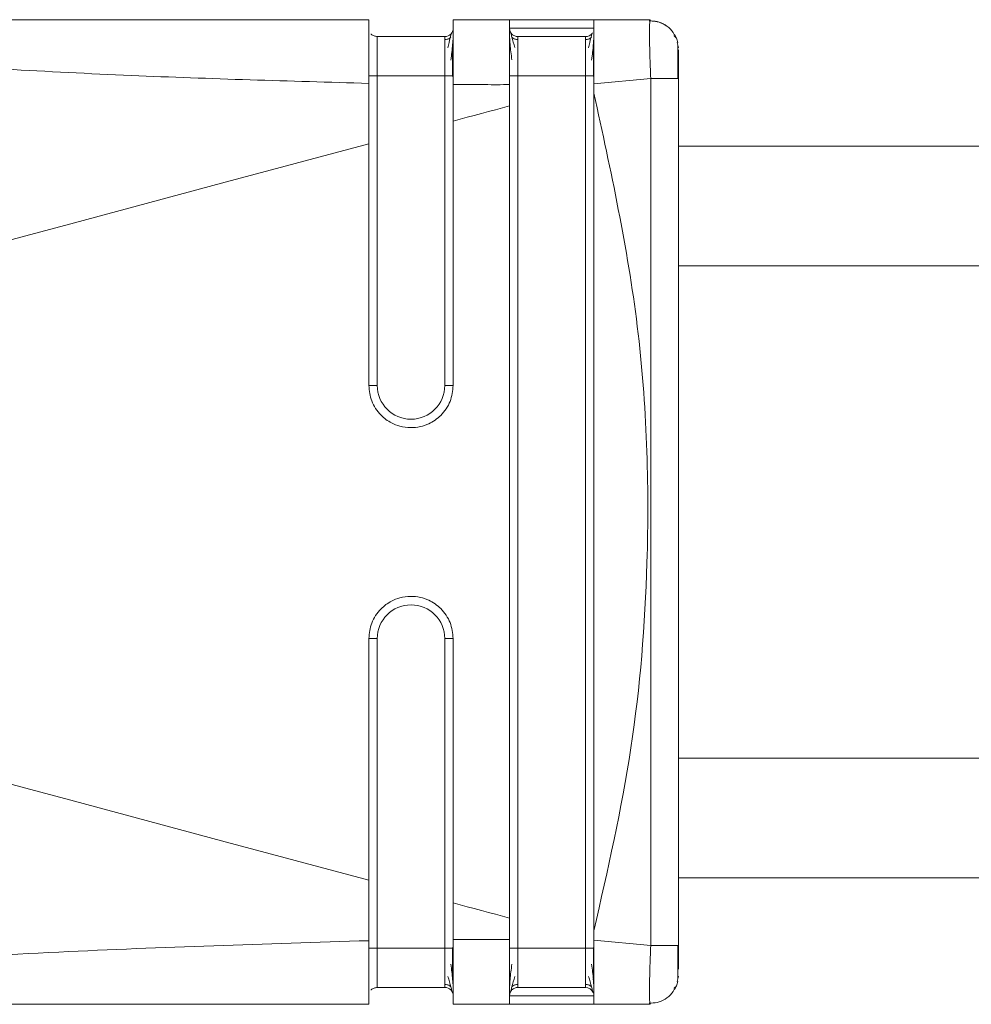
# Model space of a CAD drawing. Header units: millimetres. Extents: x -450 to 1924, y -64 to 425.
# Tile 3 of 41: x -194 to -177, y -48 to -30. Entities that reach past the tile are written whole.
import ezdxf

# ---------------------------------------------------------------- set-up
doc = ezdxf.new("R2010")
doc.units = ezdxf.units.MM

# ---------------------------------------------------------------- blocks, each defined once
blk = doc.blocks.new('Drawing View3')
at = {"color": 7, "linetype": 'Continuous', "lineweight": 18}
for p, q in [((-5.5, 15.25), (-20.695, 15.25)), ((-3, 15.25), (-4, 15.25)), ((-1.5, 15.25), (-3, 15.25)), ((-0.5, 15.25), (-1.5, 15.25)), ((-0.5, 15.25), (-0.505, 15.21)), ((-1.5, 15.1), (-3, 15.1)), ((-4.15, 14.95), (-5.35, 14.95)), ((-1.65, 14.95), (-2.85, 14.95)), ((0, 14.75), (-0.018, 14.843)), ((-0.009, 14.724), (-0.009, 14.795)), ((-5.35, 14.25), (-5.35, 8.75)), ((-4.15, 14.25), (-5.35, 14.25)), ((-4.15, 8.75), (-4.15, 14.25)), ((-2.85, 14.25), (-2.85, -1.25)), ((-1.65, 14.25), (-2.85, 14.25)), ((-1.65, -1.25), (-1.65, 14.25)), ((-0.491, 14.205), (-1.5, 14.111)), ((-0.491, 14.205), (-0.491, -1.205)), ((0, 14.205), (-0.017, 14.205)), ((0, 14.205), (0, -1.205)), ((-5.5, 13.046), (-5.5, 14.119)), ((-1.5, 14.111), (-1.5, 13.943)), ((66.41, 13), (0, 13)), ((66.41, 10.875), (0, 10.875)), ((-5.5, 8.75), (-5.35, 8.75)), ((-4, 8.75), (-4.15, 8.75)), ((-5.5, 4.25), (-5.35, 4.25)), ((-5.35, 4.25), (-5.35, -1.25)), ((-4.15, -1.25), (-4.15, 4.25)), ((-4, 4.25), (-4.15, 4.25)), ((66.41, 2.125), (0, 2.125)), ((0, 0), (66.41, 0)), ((-1.5, -0.942), (-1.5, -1.111)), ((-0.491, -1.205), (-1.5, -1.111)), ((-4.15, -1.25), (-5.35, -1.25)), ((-4, -1.25), (-4.15, -1.25)), ((-1.65, -1.25), (-2.85, -1.25)), ((-1.5, -1.25), (-1.65, -1.25)), ((0, -1.75), (-0.018, -1.843)), ((-4.15, -1.95), (-5.35, -1.95)), ((-3, -2.023), (-3, -2.036)), ((-3, -2.1), (-1.5, -2.1)), ((-1.65, -1.95), (-2.85, -1.95)), ((-5.5, -2.25), (-20.695, -2.25)), ((-3, -2.25), (-4, -2.25)), ((-3, -2.25), (-1.5, -2.25)), ((-0.5, -2.25), (-1.5, -2.25)), ((-0.506, -2.23), (-0.5, -2.25))]:
    blk.add_line(p, q, dxfattribs=at)
at = {"color": 7, "linetype": 'Continuous', "lineweight": 18, "flags": 128}
for points in [[(-4, 14.25), (-4.003, 14.25), (-4.011, 14.25), (-4.025, 14.25), (-4.044, 14.25), (-4.067, 14.25), (-4.093, 14.25), (-4.121, 14.25), (-4.15, 14.25)], [(-1.5, 14.25), (-1.503, 14.25), (-1.511, 14.25), (-1.525, 14.25), (-1.544, 14.25), (-1.567, 14.25), (-1.593, 14.25), (-1.621, 14.25), (-1.65, 14.25)], [(-4, 13.449), (-3.875, 13.482), (-3.75, 13.516), (-3.625, 13.549), (-3.5, 13.583), (-3.375, 13.616), (-3.25, 13.65), (-3.125, 13.683), (-3, 13.717)], [(-26.073, 7.514), (-23.567, 8.19), (-21.038, 8.871), (-18.487, 9.557), (-15.917, 10.249), (-13.331, 10.944), (-10.731, 11.642), (-8.119, 12.343), (-5.5, 13.046)], [(-26.073, 5.486), (-23.567, 4.81), (-21.038, 4.129), (-18.487, 3.443), (-15.917, 2.751), (-13.331, 2.056), (-10.731, 1.358), (-8.119, 0.657), (-5.5, -0.046)], [(-4, -0.449), (-3.875, -0.482), (-3.75, -0.516), (-3.625, -0.549), (-3.5, -0.583), (-3.375, -0.616), (-3.25, -0.65), (-3.125, -0.683), (-3, -0.717)], [(-1.5, -2.1), (-1.503, -2.071), (-1.506, -2.056)]]:
    blk.add_lwpolyline(points, dxfattribs=at)
at = {"color": 7, "linetype": 'Continuous', "lineweight": 18}
for centre, radius, start, end in [((-4.15, 15.1), 0.15, 270, 0), ((-1.65, 15.1), 0.15, 270, 320.6906), ((-4.75, 8.75), 0.6, 180, 0), ((-4.75, 4.25), 0.6, 0, 180), ((-4.15, -2.1), 0.15, 359.9966, 90), ((-1.65, -2.1), 0.15, 22.9533, 90)]:
    blk.add_arc(centre, radius, start, end, dxfattribs=at)
for points, knots in [([(-20.695, 15.25), (-21.221, 15.249), (-21.858, 15.247), (-22.538, 15.215), (-22.719, 15.2), (-22.796, 15.188), (-22.823, 15.181), (-22.839, 15.175), (-22.848, 15.168), (-22.844, 15.159), (-22.823, 15.15), (-22.785, 15.139), (-22.691, 15.121), (-22.493, 15.095), (-22.007, 15.046), (-21.037, 14.969), (-19.322, 14.846), (-16.962, 14.683), (-13.662, 14.467), (-9.809, 14.241), (-6.907, 14.159), (-5.5, 14.119)], [0, 0, 0, 0, 0.0796332, 0.0964156, 0.1065059, 0.1089894, 0.110947, 0.1125346, 0.113904, 0.1158361, 0.1179721, 0.1206669, 0.1243532, 0.1359547, 0.1535702, 0.2023597, 0.286651, 0.4171763, 0.5625189, 0.7877925, 1, 1, 1, 1]), ([(-5.5, 14.922), (-5.5, 15.015), (-5.5, 15.204), (-5.5, 15.235), (-5.5, 15.25)], [0, 0, 0, 0, 0.489706, 1, 1, 1, 1]), ([(-4, 14.099), (-4, 14.254), (-4, 14.567), (-4, 14.942), (-4, 15.2), (-4, 15.233), (-4, 15.25)], [0, 0, 0, 0, 0.249034, 0.499186, 0.749184, 1, 1, 1, 1]), ([(-3, 14.096), (-3, 14.255), (-3, 14.564), (-3, 14.937), (-3, 15.198), (-3, 15.233), (-3, 15.25)], [0, 0, 0, 0, 0.256857, 0.499427, 0.744777, 1, 1, 1, 1]), ([(-1.5, 14.111), (-1.5, 14.261), (-1.5, 14.561), (-1.5, 14.934), (-1.5, 15.204), (-1.5, 15.235), (-1.5, 15.25)], [0, 0, 0, 0, 0.2502548, 0.5000928, 0.7497763, 1, 1, 1, 1]), ([(-0.035, 14.92), (-0.059, 14.967), (-0.107, 15.06), (-0.23, 15.161), (-0.371, 15.223), (-0.47, 15.228), (-0.518, 15.23)], [0, 0, 0, 0, 0.25578, 0.515825, 0.767388, 1, 1, 1, 1]), ([(-0.035, 14.921), (-0.059, 14.967), (-0.107, 15.06), (-0.23, 15.161), (-0.364, 15.221), (-0.455, 15.226), (-0.495, 15.228)], [0, 0, 0, 0, 0.265791, 0.536014, 0.797424, 1, 1, 1, 1]), ([(-3, 15.1), (-3, 15.085), (-3, 15.055), (-3, 14.87), (-3, 14.676), (-3, 14.479), (-3, 14.33), (-3, 14.25)], [0, 0, 0, 0, 0.276095, 0.522512, 0.663133, 0.820821, 1, 1, 1, 1]), ([(-0.505, 15.21), (-0.507, 15.2), (-0.513, 15.171), (-0.514, 14.959), (-0.508, 14.68), (-0.5, 14.418), (-0.494, 14.276), (-0.491, 14.205)], [0, 0, 0, 0, 0.1494708, 0.4291112, 0.7042795, 0.8497025, 1, 1, 1, 1]), ([(-5.5, 14.119), (-5.5, 14.277), (-5.5, 14.587), (-5.5, 14.811), (-5.5, 14.922)], [0, 0, 0, 0, 0.509411, 1, 1, 1, 1]), ([(-5.459, 14.998), (-5.458, 14.996), (-5.446, 14.979), (-5.408, 14.958), (-5.369, 14.953), (-5.35, 14.95)], [0, 0, 0, 0, 0.037062, 0.518531, 1, 1, 1, 1]), ([(-5.35, 14.95), (-5.35, 14.94), (-5.35, 14.919), (-5.35, 14.757), (-5.35, 14.526), (-5.35, 14.342), (-5.35, 14.25)], [0, 0, 0, 0, 0.250154, 0.499436, 0.749043, 1, 1, 1, 1]), ([(-4.15, 14.25), (-4.15, 14.342), (-4.15, 14.526), (-4.15, 14.757), (-4.15, 14.919), (-4.15, 14.94), (-4.15, 14.95)], [0, 0, 0, 0, 0.250957, 0.500564, 0.749846, 1, 1, 1, 1]), ([(-4.043, 14.937), (-4.051, 14.931), (-4.066, 14.918), (-4.094, 14.905), (-4.122, 14.898), (-4.141, 14.897), (-4.15, 14.896)], [0, 0, 0, 0, 0.262688, 0.519982, 0.767001, 1, 1, 1, 1]), ([(-4.024, 15.019), (-4.028, 15.01), (-4.037, 14.991), (-4.06, 14.914), (-4.081, 14.816), (-4.094, 14.75)], [0, 0, 0, 0, 0.258386, 0.511098, 1, 1, 1, 1]), ([(-4.043, 14.533), (-4.036, 14.581), (-4.022, 14.679), (-4.009, 14.815), (-4.001, 14.94), (-4, 15.003), (-4, 15.035)], [0, 0, 0, 0, 0.238341, 0.484239, 0.738095, 1, 1, 1, 1]), ([(-4, 14.922), (-4, 14.933), (-4, 14.972), (-4, 14.994), (-4, 15.009)], [0, 0, 0, 0, 0.272112, 1, 1, 1, 1]), ([(-3, 15.036), (-3, 15.005), (-2.999, 14.942), (-2.991, 14.816), (-2.978, 14.68), (-2.964, 14.582), (-2.957, 14.534)], [0, 0, 0, 0, 0.2619228, 0.5157846, 0.7616581, 1, 1, 1, 1]), ([(-2.906, 14.753), (-2.924, 14.821), (-2.952, 14.924), (-2.977, 15.011), (-2.985, 15.033), (-2.99, 15.045)], [0, 0, 0, 0, 0.485076, 0.7384987, 1, 1, 1, 1]), ([(-2.85, 14.897), (-2.859, 14.897), (-2.878, 14.898), (-2.906, 14.906), (-2.934, 14.918), (-2.949, 14.931), (-2.957, 14.937)], [0, 0, 0, 0, 0.233002, 0.48002, 0.737312, 1, 1, 1, 1]), ([(-2.85, 14.95), (-2.85, 14.94), (-2.85, 14.919), (-2.85, 14.757), (-2.85, 14.526), (-2.85, 14.342), (-2.85, 14.25)], [0, 0, 0, 0, 0.250154, 0.499436, 0.749043, 1, 1, 1, 1]), ([(-1.65, 14.25), (-1.65, 14.342), (-1.65, 14.526), (-1.65, 14.757), (-1.65, 14.919), (-1.65, 14.94), (-1.65, 14.95)], [0, 0, 0, 0, 0.250957, 0.500564, 0.749846, 1, 1, 1, 1]), ([(-1.543, 14.937), (-1.551, 14.931), (-1.566, 14.918), (-1.594, 14.905), (-1.622, 14.898), (-1.641, 14.897), (-1.65, 14.896)], [0, 0, 0, 0, 0.2626881, 0.5199818, 0.767001, 1, 1, 1, 1]), ([(-1.524, 15.019), (-1.528, 15.01), (-1.537, 14.991), (-1.56, 14.914), (-1.581, 14.816), (-1.594, 14.75)], [0, 0, 0, 0, 0.258386, 0.511098, 1, 1, 1, 1]), ([(-1.543, 14.533), (-1.536, 14.581), (-1.522, 14.679), (-1.509, 14.815), (-1.501, 14.94), (-1.5, 15.003), (-1.5, 15.035)], [0, 0, 0, 0, 0.238341, 0.484239, 0.738095, 1, 1, 1, 1]), ([(-0.008, 14.841), (-0.016, 14.871), (-0.032, 14.935), (-0.065, 14.954), (-0.082, 14.964)], [0, 0, 0, 0, 0.475268, 1, 1, 1, 1]), ([(-5.5, 14.85), (-5.5, 14.834), (-5.5, 14.775), (-5.5, 14.653), (-5.5, 14.465), (-5.5, 14.325), (-5.5, 14.25)], [0, 0, 0, 0, 0.101158, 0.367063, 0.664496, 1, 1, 1, 1]), ([(-4.01, 14.242), (-4.01, 14.295), (-4.01, 14.4), (-4.01, 14.551), (-4.01, 14.692), (-4.01, 14.77), (-4.011, 14.81)], [0, 0, 0, 0, 0.250243, 0.500316, 0.750205, 1, 1, 1, 1]), ([(-1.51, 14.242), (-1.51, 14.295), (-1.51, 14.4), (-1.51, 14.551), (-1.51, 14.692), (-1.51, 14.77), (-1.511, 14.81)], [0, 0, 0, 0, 0.250243, 0.500316, 0.750205, 1, 1, 1, 1]), ([(-0.008, 14.592), (-0.008, 14.63), (-0.009, 14.717), (-0.009, 14.767), (-0.009, 14.795)], [0, 0, 0, 0, 0.429234, 1, 1, 1, 1]), ([(0, 14.717), (0, 14.712), (0, 14.694), (0, 14.571), (0, 14.394), (0, 14.267), (0, 14.205)], [0, 0, 0, 0, 0.123721, 0.463842, 0.732823, 1, 1, 1, 1]), ([(-0.008, 14.199), (-0.008, 14.262), (-0.008, 14.387), (-0.008, 14.538), (-0.008, 14.607), (-0.008, 14.63)], [0, 0, 0, 0, 0.397346, 0.794391, 1, 1, 1, 1]), ([(-0.008, 14.199), (-0.008, 14.261), (-0.008, 14.387), (-0.008, 14.524), (-0.008, 14.581), (-0.008, 14.592)], [0, 0, 0, 0, 0.445098, 0.889843, 1, 1, 1, 1]), ([(-0.017, 14.205), (-0.022, 14.205), (-0.035, 14.205), (-0.136, 14.205), (-0.297, 14.205), (-0.426, 14.205), (-0.491, 14.205)], [0, 0, 0, 0, 0.151362, 0.434241, 0.717121, 1, 1, 1, 1]), ([(-4, 14.099), (-4, 13.976), (-4, 13.76), (-4, 13.542), (-4, 13.449)], [0, 0, 0, 0, 0.570582, 1, 1, 1, 1]), ([(-4, 14.099), (-3.812, 14.098), (-3.479, 14.095), (-3.146, 14.095), (-3, 14.096)], [0, 0, 0, 0, 0.563222, 1, 1, 1, 1]), ([(-3, 13.717), (-3, 13.787), (-3, 13.913), (-3, 14.039), (-3, 14.096)], [0, 0, 0, 0, 0.55364, 1, 1, 1, 1]), ([(-1.5, 13.943), (-1.2, 12.568), (-0.602, 9.821), (-0.481, 5.896), (-0.765, 2.29), (-1.255, 0.136), (-1.5, -0.942)], [0, 0, 0, 0, 0.28024, 0.559855, 0.779601, 1, 1, 1, 1]), ([(-1.5, 13.943), (-1.5, 11.164), (-1.5, 6.202), (-1.5, 1.241), (-1.5, -0.942)], [0, 0, 0, 0, 0.559993, 1, 1, 1, 1]), ([(-3, -0.717), (-3, 1.978), (-3, 6.789), (-3, 11.6), (-3, 13.717)], [0, 0, 0, 0, 0.560031, 1, 1, 1, 1]), ([(-4, 13.449), (-4, 12.572), (-4, 11.005), (-4, 9.439), (-4, 8.75)], [0, 0, 0, 0, 0.560002, 1, 1, 1, 1]), ([(-5.5, 8.75), (-5.5, 9.552), (-5.5, 10.984), (-5.5, 12.416), (-5.5, 13.046)], [0, 0, 0, 0, 0.559985, 1, 1, 1, 1]), ([(-5.5, 8.75), (-5.49, 8.655), (-5.474, 8.511), (-5.381, 8.337), (-5.27, 8.198), (-5.121, 8.088), (-4.939, 8.017), (-4.763, 7.993), (-4.588, 8.011), (-4.401, 8.075), (-4.241, 8.186), (-4.122, 8.331), (-4.027, 8.506), (-4.011, 8.653), (-4, 8.75)], [0, 0, 0, 0, 0.120107, 0.183374, 0.248618, 0.347036, 0.415602, 0.496942, 0.571361, 0.638218, 0.748801, 0.813411, 0.876907, 1, 1, 1, 1]), ([(-4, 4.25), (-4.011, 4.347), (-4.027, 4.494), (-4.122, 4.669), (-4.241, 4.814), (-4.401, 4.925), (-4.588, 4.989), (-4.763, 5.007), (-4.939, 4.983), (-5.121, 4.912), (-5.27, 4.802), (-5.381, 4.663), (-5.474, 4.489), (-5.49, 4.345), (-5.5, 4.25)], [0, 0, 0, 0, 0.123082, 0.18658, 0.251196, 0.361764, 0.428626, 0.503058, 0.584391, 0.652955, 0.751381, 0.816619, 0.879885, 1, 1, 1, 1]), ([(-5.5, -0.046), (-5.5, 0.756), (-5.5, 2.188), (-5.5, 3.62), (-5.5, 4.25)], [0, 0, 0, 0, 0.560015, 1, 1, 1, 1]), ([(-4, 4.25), (-4, 3.373), (-4, 1.807), (-4, 0.241), (-4, -0.449)], [0, 0, 0, 0, 0.559975, 1, 1, 1, 1]), ([(-5.5, -1.119), (-5.5, -0.915), (-5.5, -0.561), (-5.5, -0.2), (-5.5, -0.046)], [0, 0, 0, 0, 0.576678, 1, 1, 1, 1]), ([(-4, -0.449), (-4, -0.568), (-4, -0.786), (-4, -1.002), (-4, -1.099)], [0, 0, 0, 0, 0.5493, 1, 1, 1, 1]), ([(-3, -1.096), (-3, -1.024), (-3, -0.898), (-3, -0.772), (-3, -0.717)], [0, 0, 0, 0, 0.566355, 1, 1, 1, 1]), ([(-5.5, -1.119), (-7.338, -1.176), (-11.114, -1.294), (-15.798, -1.604), (-19.238, -1.839), (-21.078, -1.972), (-22.107, -2.054), (-22.585, -2.106), (-22.758, -2.132), (-22.826, -2.15), (-22.847, -2.161), (-22.847, -2.171), (-22.826, -2.181), (-22.786, -2.19), (-22.726, -2.198), (-22.576, -2.213), (-22.231, -2.231), (-21.578, -2.247), (-21.029, -2.249), (-20.695, -2.25)], [0, 0, 0, 0, 0.277154, 0.569443, 0.709641, 0.801655, 0.852576, 0.869317, 0.879228, 0.882226, 0.884534, 0.88657, 0.888768, 0.891501, 0.895083, 0.899771, 0.916625, 0.949186, 1, 1, 1, 1]), ([(-5.5, -1.917), (-5.5, -1.807), (-5.5, -1.583), (-5.5, -1.276), (-5.5, -1.119)], [0, 0, 0, 0, 0.490542, 1, 1, 1, 1]), ([(-3, -1.096), (-3.185, -1.096), (-3.519, -1.096), (-3.852, -1.098), (-4, -1.099)], [0, 0, 0, 0, 0.556487, 1, 1, 1, 1]), ([(-4, -2.25), (-4, -2.233), (-4, -2.2), (-4, -1.942), (-4, -1.567), (-4, -1.254), (-4, -1.099)], [0, 0, 0, 0, 0.250822, 0.500825, 0.750972, 1, 1, 1, 1]), ([(-3, -2.25), (-3, -2.233), (-3, -2.198), (-3, -1.937), (-3, -1.564), (-3, -1.255), (-3, -1.096)], [0, 0, 0, 0, 0.2552155, 0.5005837, 0.7431346, 1, 1, 1, 1]), ([(-1.5, -2.25), (-1.5, -2.235), (-1.5, -2.204), (-1.5, -1.934), (-1.5, -1.561), (-1.5, -1.261), (-1.5, -1.111)], [0, 0, 0, 0, 0.250098, 0.499887, 0.749619, 1, 1, 1, 1]), ([(-0.491, -1.205), (-0.494, -1.276), (-0.5, -1.418), (-0.508, -1.679), (-0.514, -1.966), (-0.512, -2.149), (-0.509, -2.222), (-0.506, -2.229), (-0.506, -2.23)], [0, 0, 0, 0, 0.150115, 0.295394, 0.570392, 0.849744, 0.993795, 1, 1, 1, 1]), ([(-0.008, -1.63), (-0.008, -1.607), (-0.008, -1.538), (-0.008, -1.387), (-0.008, -1.262), (-0.008, -1.199)], [0, 0, 0, 0, 0.205609, 0.602654, 1, 1, 1, 1]), ([(0, -1.205), (0, -1.286), (0, -1.448), (0, -1.566), (0, -1.625)], [0, 0, 0, 0, 0.499393, 1, 1, 1, 1]), ([(-5.5, -1.25), (-5.5, -1.32), (-5.5, -1.452), (-5.5, -1.632), (-5.5, -1.762), (-5.5, -1.827), (-5.5, -1.85)], [0, 0, 0, 0, 0.315216, 0.594132, 0.858733, 1, 1, 1, 1]), ([(-5.35, -1.25), (-5.35, -1.342), (-5.35, -1.526), (-5.35, -1.757), (-5.35, -1.919), (-5.35, -1.94), (-5.35, -1.95)], [0, 0, 0, 0, 0.250957, 0.500564, 0.749846, 1, 1, 1, 1]), ([(-4.15, -1.95), (-4.15, -1.94), (-4.15, -1.919), (-4.15, -1.757), (-4.15, -1.526), (-4.15, -1.342), (-4.15, -1.25)], [0, 0, 0, 0, 0.250154, 0.499436, 0.749043, 1, 1, 1, 1]), ([(-4.011, -1.812), (-4.01, -1.773), (-4.01, -1.694), (-4.01, -1.552), (-4.01, -1.4), (-4.01, -1.295), (-4.01, -1.243)], [0, 0, 0, 0, 0.249951, 0.499867, 0.749923, 1, 1, 1, 1]), ([(-4, -2.012), (-4, -1.999), (-4, -1.962), (-4, -1.861), (-4, -1.708), (-4, -1.504), (-4, -1.336), (-4, -1.25)], [0, 0, 0, 0, 0.1047068, 0.30425, 0.4749724, 0.7297721, 1, 1, 1, 1]), ([(-3, -1.25), (-3, -1.372), (-3, -1.604), (-3, -1.848), (-3, -1.993), (-3, -2.081), (-3, -2.093), (-3, -2.1)], [0, 0, 0, 0, 0.274402, 0.520197, 0.661354, 0.819855, 1, 1, 1, 1]), ([(-2.85, -1.25), (-2.85, -1.342), (-2.85, -1.526), (-2.85, -1.757), (-2.85, -1.919), (-2.85, -1.94), (-2.85, -1.95)], [0, 0, 0, 0, 0.250957, 0.500564, 0.749846, 1, 1, 1, 1]), ([(-1.65, -1.95), (-1.65, -1.94), (-1.65, -1.919), (-1.65, -1.757), (-1.65, -1.526), (-1.65, -1.342), (-1.65, -1.25)], [0, 0, 0, 0, 0.250154, 0.499436, 0.749043, 1, 1, 1, 1]), ([(-1.511, -1.812), (-1.51, -1.773), (-1.51, -1.694), (-1.51, -1.552), (-1.51, -1.4), (-1.51, -1.295), (-1.51, -1.243)], [0, 0, 0, 0, 0.249951, 0.499867, 0.749923, 1, 1, 1, 1]), ([(-4, -2.034), (-4, -2.002), (-4.001, -1.939), (-4.009, -1.814), (-4.022, -1.679), (-4.036, -1.582), (-4.043, -1.534)], [0, 0, 0, 0, 0.262074, 0.516005, 0.761849, 1, 1, 1, 1]), ([(-2.957, -1.534), (-2.964, -1.582), (-2.978, -1.678), (-2.991, -1.813), (-2.999, -1.938), (-3, -2.001), (-3, -2.033)], [0, 0, 0, 0, 0.238216, 0.484063, 0.737999, 1, 1, 1, 1]), ([(-1.5, -2.034), (-1.5, -2.002), (-1.501, -1.939), (-1.509, -1.814), (-1.522, -1.679), (-1.536, -1.582), (-1.543, -1.534)], [0, 0, 0, 0, 0.262074, 0.516005, 0.761849, 1, 1, 1, 1]), ([(-0.009, -1.795), (-0.009, -1.767), (-0.009, -1.727), (-0.008, -1.654), (-0.008, -1.63)], [0, 0, 0, 0, 0.674693, 1, 1, 1, 1]), ([(-5.5, -2.25), (-5.5, -2.234), (-5.5, -2.204), (-5.5, -2.011), (-5.5, -1.917)], [0, 0, 0, 0, 0.510317, 1, 1, 1, 1]), ([(-4.15, -1.897), (-4.141, -1.897), (-4.122, -1.898), (-4.094, -1.906), (-4.066, -1.918), (-4.051, -1.931), (-4.043, -1.937)], [0, 0, 0, 0, 0.233003, 0.480022, 0.737313, 1, 1, 1, 1]), ([(-4.094, -1.753), (-4.076, -1.82), (-4.049, -1.923), (-4.023, -2.01), (-4.015, -2.033), (-4.011, -2.044)], [0, 0, 0, 0, 0.485153, 0.738595, 1, 1, 1, 1]), ([(-2.989, -2.044), (-2.985, -2.032), (-2.977, -2.01), (-2.951, -1.923), (-2.924, -1.82), (-2.906, -1.753)], [0, 0, 0, 0, 0.261439, 0.514813, 1, 1, 1, 1]), ([(-2.957, -1.937), (-2.949, -1.931), (-2.934, -1.918), (-2.906, -1.906), (-2.878, -1.898), (-2.859, -1.897), (-2.85, -1.897)], [0, 0, 0, 0, 0.262684, 0.519976, 0.766996, 1, 1, 1, 1]), ([(-1.65, -1.897), (-1.641, -1.897), (-1.622, -1.898), (-1.594, -1.906), (-1.566, -1.918), (-1.551, -1.931), (-1.543, -1.937)], [0, 0, 0, 0, 0.2330034, 0.4800219, 0.737313, 1, 1, 1, 1]), ([(-1.594, -1.753), (-1.576, -1.82), (-1.549, -1.923), (-1.523, -2.01), (-1.515, -2.033), (-1.511, -2.044)], [0, 0, 0, 0, 0.485153, 0.738595, 1, 1, 1, 1]), ([(-0.518, -2.23), (-0.47, -2.228), (-0.371, -2.223), (-0.23, -2.161), (-0.107, -2.06), (-0.059, -1.967), (-0.035, -1.921)], [0, 0, 0, 0, 0.2326118, 0.484175, 0.7442198, 1, 1, 1, 1]), ([(-0.082, -1.964), (-0.065, -1.954), (-0.032, -1.935), (-0.016, -1.871), (-0.008, -1.841)], [0, 0, 0, 0, 0.524785, 1, 1, 1, 1]), ([(-5.459, -1.998), (-5.458, -1.996), (-5.446, -1.979), (-5.408, -1.958), (-5.369, -1.953), (-5.35, -1.95)], [0, 0, 0, 0, 0.037082, 0.518541, 1, 1, 1, 1])]:
    blk.add_open_spline(points, degree=3, knots=knots, dxfattribs=at)
for points in [[(-3, 15.1), (-2.998, 15.08), (-2.993, 15.041), (-2.959, 14.991), (-2.909, 14.957), (-2.87, 14.952), (-2.85, 14.95)], [(-5.5, 14.25), (-5.498, 14.25), (-5.493, 14.25), (-5.459, 14.25), (-5.409, 14.25), (-5.37, 14.25), (-5.35, 14.25)], [(-3, 14.25), (-2.998, 14.25), (-2.993, 14.25), (-2.959, 14.25), (-2.909, 14.25), (-2.87, 14.25), (-2.85, 14.25)], [(0, -1.205), (-0.007, -1.205), (-0.022, -1.205), (-0.135, -1.205), (-0.297, -1.205), (-0.426, -1.205), (-0.491, -1.205)], [(-5.5, -1.25), (-5.498, -1.25), (-5.493, -1.25), (-5.459, -1.25), (-5.409, -1.25), (-5.37, -1.25), (-5.35, -1.25)], [(-3, -1.25), (-2.998, -1.25), (-2.993, -1.25), (-2.959, -1.25), (-2.909, -1.25), (-2.87, -1.25), (-2.85, -1.25)], [(-3, -2.1), (-2.998, -2.08), (-2.993, -2.041), (-2.959, -1.991), (-2.909, -1.957), (-2.87, -1.952), (-2.85, -1.95)]]:
    blk.add_open_spline(points, degree=3, dxfattribs=at)

msp = doc.modelspace()

# ---------------------------------------------------------------- block references
at = {"color": 7, "linetype": 'Continuous', "lineweight": 18}
msp.add_blockref('Drawing View3', (-182.701, -45.608), dxfattribs=at)

doc.saveas('drawing.dxf')
